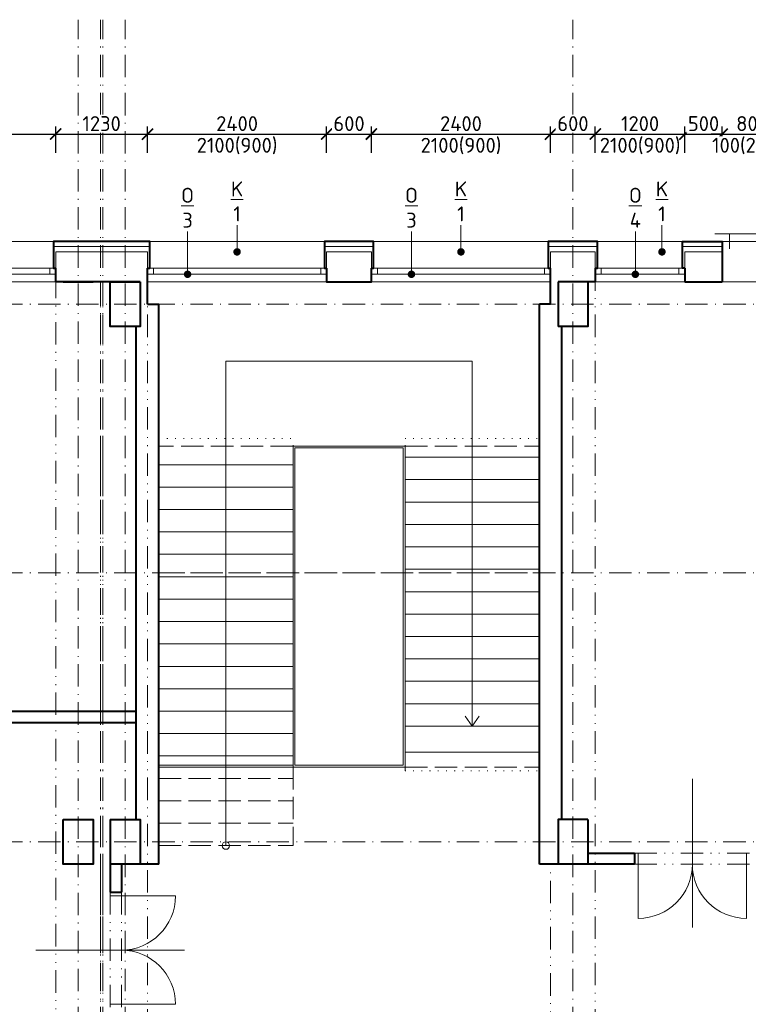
# Model space of a CAD drawing. Header units: metres. Extents: x -115250 to 1551995, y -140807 to 374743.
# Tile 136 of 205: x 83864 to 93627, y 150506 to 163691. Entities that reach past the tile are written whole.
import ezdxf
from ezdxf import colors
from ezdxf.entities.mleader import LeaderData, LeaderLine
from ezdxf.math import Vec2, Vec3

# ---------------------------------------------------------------- set-up
doc = ezdxf.new("R2010")
doc.units = ezdxf.units.M
doc.header["$LTSCALE"] = 100
doc.header["$PDMODE"] = 3
doc.header["$PDSIZE"] = 150
for name, pattern in [('0101aČÁRKOVANÁ', [4, 3, -1]), ('0102aČERCHOVANÁ', [5.1, 3, -1, 0.1, -1]), ('0103aDVOJČERCHOVANÁ', [6.2, 3, -1, 0.1, -1, 0.1, -1]), ('0104aTEČKOVANÁ', [1.1, 0.1, -1])]:
    doc.linetypes.add(name, pattern=pattern)
doc.layers.get('Defpoints').update_dxf_attribs({"lineweight": 9})
for name, color, linetype, lineweight in [('010-izolace EPS', 12, '0109IZOLACEEPS', 9), ('010-kota', 3, 'Continuous', 9), ('010-okno', 10, 'Continuous', 15), ('010-okno bublina', 12, 'Continuous', 9), ('010-tenka', 10, 'Continuous', 15), ('010-tlusta', 10, 'Continuous', 40), ('012-klempirske popis', 16, 'Continuous', 9), ('910-dvere', 7, 'Continuous', 15), ('910-osa', 8, '0102aČERCHOVANÁ', 9), ('910-tenka', 4, 'Continuous', 15), ('910-tenka nad', 4, '0103aDVOJČERCHOVANÁ', 15), ('910-tenka pod', 4, '0101aČÁRKOVANÁ', 15), ('910-tlusta', 6, 'Continuous', 40)]:
    doc.layers.add(name, color=color, linetype=linetype, lineweight=lineweight)
doc.styles.add('ISOCPEUR', font='isocpeur.ttf')
doc.linetypes.add('0109IZOLACEEPS', pattern='A,1e-05,[2,atsunami.shx,S=0.4871,R=0,X=0,Y=0],-0.9742,[2,atsunami.shx,S=0.4871,R=180,X=0,Y=0],-1e-05', length=0.97422)
doc.dimstyles.new('TSUNAMI_100', dxfattribs={"dimscale": 100, "dimtxt": 2, "dimasz": 1.5, "dimexe": 1, "dimexo": 2, "dimgap": 0.4, "dimtad": 1, "dimdec": 0, "dimrnd": 5, "dimzin": 0, "dimtxsty": 'ISOCPEUR', "dimblk1": 'ARCHTICK', "dimblk2": 'ARCHTICK', "dimsah": 1, "dimcen": 0.09, "dimdle": 1, "dimclrd": 256, "dimclre": 256, "dimclrt": 256, "dimadec": 0, "dimazin": 0, "dimtfac": 1, "dimtdec": 0, "dimtix": 1, "dimtmove": 1, "dimatfit": 3, "dimfxlon": 1, "dimtfill": 1, "dimtolj": 1, "dimtzin": 0, "dimarcsym": 0})

# ---------------------------------------------------------------- blocks, each defined once
blk = doc.blocks.new('_ARCHTICK')
at = {"color": 0, "linetype": 'ByBlock', "const_width": 0.15}
blk.add_lwpolyline([(-0.5, -0.5), (0.5, 0.5)], dxfattribs=at)
blk = doc.blocks.new('*D640')
at = {"layer": '010-kota', "lineweight": -2, "transparency": 16777216}
for p, q in [((81947, 161909), (81947, 162259)), ((84347, 161909), (84347, 162259)), ((81847, 162159), (84447, 162159))]:
    blk.add_line(p, q, dxfattribs=at)
at = {"layer": 'Defpoints', "color": 0, "transparency": 16777216}
for p in [(84347, 162159), (81947, 160431), (84347, 160431)]:
    blk.add_point(p, dxfattribs=at)
at = {"layer": '010-kota', "lineweight": -2, "transparency": 16777216, "xscale": 150, "yscale": 150, "zscale": 150, "rotation": 180}
blk.add_blockref('_ARCHTICK', (81947, 162159), dxfattribs=at)
at = {"layer": '010-kota', "lineweight": -2, "transparency": 16777216, "xscale": 150, "yscale": 150, "zscale": 150}
blk.add_blockref('_ARCHTICK', (84347, 162159), dxfattribs=at)
at = {"layer": '010-kota', "transparency": 16777216, "insert": (83147, 162299), "char_height": 200, "attachment_point": 5, "style": 'ISOCPEUR', "bg_fill": 3, "box_fill_scale": 1.1, "bg_fill_color": 256, "bg_fill_true_color": 13158600, "bg_fill_transparency": 0}
blk.add_mtext('\\A1;2400', dxfattribs=at)
at = {"layer": '010-kota', "transparency": 16777216, "insert": (83147, 161999), "char_height": 200, "attachment_point": 5, "style": 'ISOCPEUR', "bg_fill": 3, "box_fill_scale": 1.1, "bg_fill_color": 256, "bg_fill_true_color": 13158600, "bg_fill_transparency": 0}
blk.add_mtext('\\A1;2100(900)', dxfattribs=at)
blk = doc.blocks.new('*D642')
at = {"layer": '010-kota', "lineweight": -2, "transparency": 16777216}
for p, q in [((85577, 161909), (85577, 162259)), ((87977, 161909), (87977, 162259)), ((85477, 162159), (88077, 162159))]:
    blk.add_line(p, q, dxfattribs=at)
at = {"layer": 'Defpoints', "color": 0, "transparency": 16777216}
for p in [(87977, 162159), (85577, 160381), (87977, 160381)]:
    blk.add_point(p, dxfattribs=at)
at = {"layer": '010-kota', "lineweight": -2, "transparency": 16777216, "xscale": 150, "yscale": 150, "zscale": 150, "rotation": 180}
blk.add_blockref('_ARCHTICK', (85577, 162159), dxfattribs=at)
at = {"layer": '010-kota', "lineweight": -2, "transparency": 16777216, "xscale": 150, "yscale": 150, "zscale": 150}
blk.add_blockref('_ARCHTICK', (87977, 162159), dxfattribs=at)
at = {"layer": '010-kota', "transparency": 16777216, "insert": (86777, 162299), "char_height": 200, "attachment_point": 5, "style": 'ISOCPEUR', "bg_fill": 3, "box_fill_scale": 1.1, "bg_fill_color": 256, "bg_fill_true_color": 13158600, "bg_fill_transparency": 0}
blk.add_mtext('\\A1;2400', dxfattribs=at)
at = {"layer": '010-kota', "transparency": 16777216, "insert": (86777, 161999), "char_height": 200, "attachment_point": 5, "style": 'ISOCPEUR', "bg_fill": 3, "box_fill_scale": 1.1, "bg_fill_color": 256, "bg_fill_true_color": 13158600, "bg_fill_transparency": 0}
blk.add_mtext('\\A1;2100(900)', dxfattribs=at)
blk = doc.blocks.new('*D643')
at = {"layer": '010-kota', "lineweight": -2, "transparency": 16777216}
for p, q in [((88577, 161909), (88577, 162259)), ((90977, 161909), (90977, 162259)), ((88477, 162159), (91077, 162159))]:
    blk.add_line(p, q, dxfattribs=at)
at = {"layer": 'Defpoints', "color": 0, "transparency": 16777216}
for p in [(90977, 162159), (88577, 160381), (90977, 160381)]:
    blk.add_point(p, dxfattribs=at)
at = {"layer": '010-kota', "lineweight": -2, "transparency": 16777216, "xscale": 150, "yscale": 150, "zscale": 150, "rotation": 180}
blk.add_blockref('_ARCHTICK', (88577, 162159), dxfattribs=at)
at = {"layer": '010-kota', "lineweight": -2, "transparency": 16777216, "xscale": 150, "yscale": 150, "zscale": 150}
blk.add_blockref('_ARCHTICK', (90977, 162159), dxfattribs=at)
at = {"layer": '010-kota', "transparency": 16777216, "insert": (89777, 162299), "char_height": 200, "attachment_point": 5, "style": 'ISOCPEUR', "bg_fill": 3, "box_fill_scale": 1.1, "bg_fill_color": 256, "bg_fill_true_color": 13158600, "bg_fill_transparency": 0}
blk.add_mtext('\\A1;2400', dxfattribs=at)
at = {"layer": '010-kota', "transparency": 16777216, "insert": (89777, 161999), "char_height": 200, "attachment_point": 5, "style": 'ISOCPEUR', "bg_fill": 3, "box_fill_scale": 1.1, "bg_fill_color": 256, "bg_fill_true_color": 13158600, "bg_fill_transparency": 0}
blk.add_mtext('\\A1;2100(900)', dxfattribs=at)
blk = doc.blocks.new('*D644')
at = {"layer": '010-kota', "lineweight": -2, "transparency": 16777216}
for p, q in [((87977, 161909), (87977, 162259)), ((88577, 161909), (88577, 162259)), ((87877, 162159), (88677, 162159))]:
    blk.add_line(p, q, dxfattribs=at)
at = {"layer": 'Defpoints', "color": 0, "transparency": 16777216}
for p in [(87977, 160381), (88577, 160381)]:
    blk.add_point(p, dxfattribs=at)
at = {"layer": '010-kota', "lineweight": -2, "transparency": 16777216, "xscale": 150, "yscale": 150, "zscale": 150, "rotation": 180}
blk.add_blockref('_ARCHTICK', (87977, 162159), dxfattribs=at)
at = {"layer": '010-kota', "lineweight": -2, "transparency": 16777216, "xscale": 150, "yscale": 150, "zscale": 150}
blk.add_blockref('_ARCHTICK', (88577, 162159), dxfattribs=at)
at = {"layer": '010-kota', "transparency": 16777216, "insert": (88277, 162299), "char_height": 200, "attachment_point": 5, "style": 'ISOCPEUR', "bg_fill": 3, "box_fill_scale": 1.1, "bg_fill_color": 256, "bg_fill_true_color": 13158600, "bg_fill_transparency": 0}
blk.add_mtext('\\A1;600', dxfattribs=at)
at = {"layer": 'Defpoints', "color": 0, "transparency": 16777216}
blk.add_point((88577, 162159), dxfattribs=at)
blk = doc.blocks.new('*D655')
at = {"layer": '010-kota', "lineweight": -2, "transparency": 16777216}
for p, q in [((91577, 161909), (91577, 162259)), ((92777, 161909), (92777, 162259)), ((91477, 162159), (92877, 162159))]:
    blk.add_line(p, q, dxfattribs=at)
at = {"layer": 'Defpoints', "color": 0, "transparency": 16777216}
for p in [(91577, 160381), (92777, 160381)]:
    blk.add_point(p, dxfattribs=at)
at = {"layer": '010-kota', "lineweight": -2, "transparency": 16777216, "xscale": 150, "yscale": 150, "zscale": 150, "rotation": 180}
blk.add_blockref('_ARCHTICK', (91577, 162159), dxfattribs=at)
at = {"layer": '010-kota', "lineweight": -2, "transparency": 16777216, "xscale": 150, "yscale": 150, "zscale": 150}
blk.add_blockref('_ARCHTICK', (92777, 162159), dxfattribs=at)
at = {"layer": '010-kota', "transparency": 16777216, "insert": (92177, 162299), "char_height": 200, "attachment_point": 5, "style": 'ISOCPEUR', "bg_fill": 3, "box_fill_scale": 1.1, "bg_fill_color": 256, "bg_fill_true_color": 13158600, "bg_fill_transparency": 0}
blk.add_mtext('\\A1;1200', dxfattribs=at)
at = {"layer": '010-kota', "transparency": 16777216, "insert": (92177, 161999), "char_height": 200, "attachment_point": 5, "style": 'ISOCPEUR', "bg_fill": 3, "box_fill_scale": 1.1, "bg_fill_color": 256, "bg_fill_true_color": 13158600, "bg_fill_transparency": 0}
blk.add_mtext('\\A1;2100(900)', dxfattribs=at)
at = {"layer": 'Defpoints', "color": 0, "transparency": 16777216}
blk.add_point((92777, 162159), dxfattribs=at)
blk = doc.blocks.new('*D656')
at = {"layer": '010-kota', "lineweight": -2, "transparency": 16777216}
for p, q in [((90977, 161909), (90977, 162259)), ((91577, 161909), (91577, 162259)), ((90877, 162159), (91677, 162159))]:
    blk.add_line(p, q, dxfattribs=at)
at = {"layer": 'Defpoints', "color": 0, "transparency": 16777216}
for p in [(90977, 160381), (91577, 160381)]:
    blk.add_point(p, dxfattribs=at)
at = {"layer": '010-kota', "lineweight": -2, "transparency": 16777216, "xscale": 150, "yscale": 150, "zscale": 150, "rotation": 180}
blk.add_blockref('_ARCHTICK', (90977, 162159), dxfattribs=at)
at = {"layer": '010-kota', "lineweight": -2, "transparency": 16777216, "xscale": 150, "yscale": 150, "zscale": 150}
blk.add_blockref('_ARCHTICK', (91577, 162159), dxfattribs=at)
at = {"layer": '010-kota', "transparency": 16777216, "insert": (91277, 162299), "char_height": 200, "attachment_point": 5, "style": 'ISOCPEUR', "bg_fill": 3, "box_fill_scale": 1.1, "bg_fill_color": 256, "bg_fill_true_color": 13158600, "bg_fill_transparency": 0}
blk.add_mtext('\\A1;600', dxfattribs=at)
at = {"layer": 'Defpoints', "color": 0, "transparency": 16777216}
blk.add_point((91577, 162159), dxfattribs=at)
blk = doc.blocks.new('*D657')
at = {"layer": '010-kota', "lineweight": -2, "transparency": 16777216}
for p, q in [((92777, 161909), (92777, 162259)), ((93277, 161909), (93277, 162259)), ((92677, 162159), (93377, 162159))]:
    blk.add_line(p, q, dxfattribs=at)
at = {"layer": 'Defpoints', "color": 0, "transparency": 16777216}
for p in [(92777, 160381), (93277, 160381)]:
    blk.add_point(p, dxfattribs=at)
at = {"layer": '010-kota', "lineweight": -2, "transparency": 16777216, "xscale": 150, "yscale": 150, "zscale": 150, "rotation": 180}
blk.add_blockref('_ARCHTICK', (92777, 162159), dxfattribs=at)
at = {"layer": '010-kota', "lineweight": -2, "transparency": 16777216, "xscale": 150, "yscale": 150, "zscale": 150}
blk.add_blockref('_ARCHTICK', (93277, 162159), dxfattribs=at)
at = {"layer": '010-kota', "transparency": 16777216, "insert": (93027, 162299), "char_height": 200, "attachment_point": 5, "style": 'ISOCPEUR', "bg_fill": 3, "box_fill_scale": 1.1, "bg_fill_color": 256, "bg_fill_true_color": 13158600, "bg_fill_transparency": 0}
blk.add_mtext('\\A1;500', dxfattribs=at)
at = {"layer": 'Defpoints', "color": 0, "transparency": 16777216}
blk.add_point((93277, 162159), dxfattribs=at)
blk = doc.blocks.new('*D658')
at = {"layer": '010-kota', "lineweight": -2, "transparency": 16777216}
for p, q in [((93277, 161909), (93277, 162259)), ((94077, 161909), (94077, 162259)), ((93277, 162159), (93127, 162159)), ((93277, 162159), (94077, 162159)), ((94077, 162159), (94227, 162159))]:
    blk.add_line(p, q, dxfattribs=at)
at = {"layer": 'Defpoints', "color": 0, "transparency": 16777216}
for p in [(93277, 160381), (94077, 160381)]:
    blk.add_point(p, dxfattribs=at)
at = {"layer": '010-kota', "lineweight": -2, "transparency": 16777216, "xscale": 150, "yscale": 150, "zscale": 150}
blk.add_blockref('_ARCHTICK', (93277, 162159), dxfattribs=at)
at = {"layer": '010-kota', "lineweight": -2, "transparency": 16777216, "xscale": 150, "yscale": 150, "zscale": 150, "rotation": 180}
blk.add_blockref('_ARCHTICK', (94077, 162159), dxfattribs=at)
at = {"layer": '010-kota', "transparency": 16777216, "insert": (93677, 162299), "char_height": 200, "attachment_point": 5, "style": 'ISOCPEUR', "bg_fill": 3, "box_fill_scale": 1.1, "bg_fill_color": 256, "bg_fill_true_color": 13158600, "bg_fill_transparency": 0}
blk.add_mtext('\\A1;800', dxfattribs=at)
at = {"layer": '010-kota', "transparency": 16777216, "insert": (93677, 161999), "char_height": 200, "attachment_point": 5, "style": 'ISOCPEUR', "bg_fill": 3, "box_fill_scale": 1.1, "bg_fill_color": 256, "bg_fill_true_color": 13158600, "bg_fill_transparency": 0}
blk.add_mtext('\\A1;100(2000)', dxfattribs=at)
at = {"layer": 'Defpoints', "color": 0, "transparency": 16777216}
blk.add_point((94077, 162159), dxfattribs=at)
blk = doc.blocks.new('*D660')
at = {"layer": '010-kota', "lineweight": -2, "transparency": 16777216}
for p, q in [((84347, 161909), (84347, 162259)), ((85577, 161909), (85577, 162259)), ((84247, 162159), (85677, 162159))]:
    blk.add_line(p, q, dxfattribs=at)
at = {"layer": 'Defpoints', "color": 0, "transparency": 16777216}
for p in [(85577, 162159), (85577, 160606), (84347, 160581)]:
    blk.add_point(p, dxfattribs=at)
at = {"layer": '010-kota', "lineweight": -2, "transparency": 16777216, "xscale": 150, "yscale": 150, "zscale": 150, "rotation": 180}
blk.add_blockref('_ARCHTICK', (84347, 162159), dxfattribs=at)
at = {"layer": '010-kota', "lineweight": -2, "transparency": 16777216, "xscale": 150, "yscale": 150, "zscale": 150}
blk.add_blockref('_ARCHTICK', (85577, 162159), dxfattribs=at)
at = {"layer": '010-kota', "transparency": 16777216, "insert": (84962, 162299), "char_height": 200, "attachment_point": 5, "style": 'ISOCPEUR', "bg_fill": 3, "box_fill_scale": 1.1, "bg_fill_color": 256, "bg_fill_true_color": 13158600, "bg_fill_transparency": 0}
blk.add_mtext('\\A1;1230', dxfattribs=at)
blk = doc.blocks.new('_Dot')
at = {"color": 0, "linetype": 'ByBlock', "lineweight": -2}
blk.add_line((-0.5, 0), (-1, 0), dxfattribs=at)
at = {"color": 0, "linetype": 'ByBlock', "const_width": 0.5}
blk.add_lwpolyline([(-0.25, 0, 1), (0.25, 0, 1)], format="xyb", close=True, dxfattribs=at)

msp = doc.modelspace()

# ---------------------------------------------------------------- linework, layer by layer
at = {"layer": '010-okno'}
for p, q in [((81947, 160361.2), (84347, 160361.2)), ((84267, 160361.2), (84267, 160281.2)), ((81947, 160281.2), (84347, 160281.2)), ((85577, 160281.2), (87977, 160281.2)), ((88576.7, 160281.2), (90976.7, 160281.2)), ((91576.7, 160281.2), (92776.7, 160281.2))]:
    msp.add_line(p, q, dxfattribs=at)
at = {"layer": '910-dvere'}
for p, q in [((92877, 153527), (92877, 151535.5)), ((92152, 152531.2), (92152, 151656.2)), ((93602, 152531.2), (93602, 151656.2)), ((85077, 151956.2), (85952, 151956.2)), ((84081.3, 151231.2), (86072.7, 151231.2)), ((85077, 150506.2), (85952, 150506.2))]:
    msp.add_line(p, q, dxfattribs=at)
for centre, start, end in [((92152, 152381.2), 270, 0), ((93602, 152381.2), 180, 270), ((85227, 151956.2), 270, 0), ((85227, 150506.2), 0, 90)]:
    msp.add_arc(centre, 725, start, end, dxfattribs=at)
at = {"layer": '910-osa'}
for p, q in [((84647, 142009.5), (84647, 163690.5)), ((84947, 142009.5), (84947, 163690.5)), ((84977, 142009.5), (84977, 163690.5)), ((85277, 142009.5), (85277, 163690.5)), ((91277, 142009.5), (91277, 163690.5)), ((40251.5, 159881.2), (114312.1, 159881.2)), ((40251.5, 156281.2), (114312.1, 156281.2)), ((85777, 156281.2), (90977, 156281.2)), ((40251.5, 152681.2), (114312.1, 152681.2))]:
    msp.add_line(p, q, dxfattribs=at)
at = {"layer": '910-tenka'}
for p, q in [((84447, 160181.2), (81747, 160181.2)), ((90977, 160181.2), (85577.3, 160181.2)), ((92777, 160181.2), (91577, 160181.2)), ((94077, 160181.2), (93277, 160181.2)), ((89927, 159117.1), (86627, 159117.1)), ((86627, 152631.2), (86627, 159117.1)), ((89927, 154231.2), (89927, 159117.1)), ((87527, 153683.3), (87527, 157981.2)), ((87527, 157981.2), (89027, 157981.2)), ((89027, 153631.2), (89027, 157981.2)), ((89027, 157831.2), (90827, 157831.2)), ((85727, 157731.2), (87527, 157731.2)), ((85727, 157431.2), (87527, 157431.2)), ((89027, 157531.2), (90827, 157531.2)), ((89027, 157231.2), (90827, 157231.2)), ((85727, 157131.2), (87527, 157131.2)), ((89027, 156931.2), (90827, 156931.2)), ((85727, 156831.2), (87527, 156831.2)), ((85727, 156531.2), (87527, 156531.2)), ((89027, 156631.2), (90827, 156631.2)), ((89027, 156331.2), (90827, 156331.2)), ((85727, 156231.2), (87527, 156231.2)), ((89027, 156031.2), (90827, 156031.2)), ((85727, 155931.2), (87527, 155931.2)), ((89027, 155731.2), (90827, 155731.2)), ((85727, 155631.2), (87527, 155631.2)), ((85727, 155331.2), (87527, 155331.2)), ((89027, 155431.2), (90827, 155431.2)), ((89027, 155131.2), (90827, 155131.2)), ((85727, 155031.2), (87527, 155031.2)), ((89027, 154831.2), (90827, 154831.2)), ((85727, 154731.2), (87527, 154731.2)), ((89027, 154531.2), (90827, 154531.2)), ((85727, 154431.2), (87527, 154431.2)), ((89927, 154231.2), (89833.6, 154366.2)), ((89927, 154231.2), (90020.4, 154366.2)), ((89027, 154231.2), (90827, 154231.2)), ((85727, 154131.2), (87527, 154131.2)), ((89027, 153881.2), (90827, 153881.2)), ((85727, 153831.2), (87527, 153831.2)), ((87527, 153708.3), (85727, 153708.3)), ((85727, 153683.3), (89027, 153683.3))]:
    msp.add_line(p, q, dxfattribs=at)
at = {"layer": '910-tenka', "linetype": '0104aTEČKOVANÁ'}
for p, q in [((85727, 158081.2), (87527, 158081.2)), ((87527, 157981.2), (87527, 158081.2)), ((89027, 158081.2), (90827, 158081.2)), ((89027, 157981.2), (89027, 158081.2)), ((89027, 153631.2), (90827, 153631.2))]:
    msp.add_line(p, q, dxfattribs=at)
at = {"layer": '910-tenka'}
msp.add_lwpolyline([(87552, 153708.3), (89002, 153708.3), (89002, 157956.2), (87552, 157956.2)], close=True, dxfattribs=at)
msp.add_circle((86627, 152631.2), 50, dxfattribs=at)
at = {"layer": '910-tenka nad', "linetype": '0103aDVOJČERCHOVANÁ'}
for p, q in [((84347, 145081.2), (84347, 160181.2)), ((84947, 145181.2), (84947, 160181.2)), ((84977, 145181.2), (84977, 160181.2)), ((85577, 145181.2), (85577, 160181.2)), ((91577, 145181.2), (91577, 160181.2)), ((92102, 152531.2), (93652, 152531.2)), ((90977, 149381.2), (90977, 152381.2)), ((92102, 152381.2), (93652, 152381.2)), ((85077, 152006.2), (85077, 150456.2)), ((85227, 152006.2), (85227, 150456.2))]:
    msp.add_line(p, q, dxfattribs=at)
at = {"layer": '910-tenka pod'}
for p, q in [((87527, 157981.2), (85727, 157981.2)), ((89027, 157981.2), (90827, 157981.2)), ((87527, 153683.3), (87527, 152631.2)), ((89027, 153683.3), (90827, 153683.3)), ((85727, 153531.2), (87527, 153531.2)), ((85727, 153231.2), (87527, 153231.2)), ((85727, 152931.2), (87527, 152931.2)), ((85727, 152631.2), (87527, 152631.2))]:
    msp.add_line(p, q, dxfattribs=at)
at = {"layer": '910-tlusta'}
for p, q in [((93277, 160581.2), (93277, 160181.2)), ((84347.3, 160181.2), (84347.3, 160361.2)), ((85577.3, 159881.2), (85577.3, 160361.2)), ((90977, 159881.2), (90977, 160361.2)), ((91577, 160361.2), (91577, 160181.2)), ((92777, 160361.2), (92777, 160181.2)), ((85477, 160181.2), (84347.3, 160181.2)), ((91577, 160181.2), (91077, 160181.2)), ((92777, 160181.2), (93277, 160181.2)), ((85577.3, 159881.2), (85727, 159881.2)), ((85727, 152381.2), (85727, 159881.2)), ((90977, 159881.2), (90827, 159881.2)), ((90827, 152381.2), (90827, 159881.2)), ((85427, 152981.2), (85427, 159581.2)), ((91127, 152981.2), (91127, 159581.2)), ((83647, 154431.2), (85427, 154431.2)), ((83647, 154281.2), (85427, 154281.2)), ((85077, 152981.2), (85077, 152006.2)), ((91477, 152531.2), (92102, 152531.2)), ((92102, 152531.2), (92102, 152381.2)), ((85727, 152381.2), (85077, 152381.2)), ((85227, 152381.2), (85227, 152006.2)), ((92102, 152381.2), (90827, 152381.2)), ((85077, 152006.2), (85227, 152006.2))]:
    msp.add_line(p, q, dxfattribs=at)
for points in [[(87977, 160361.2), (87977, 160181.2), (88577, 160181.2), (88577, 160361.2)], [(84447, 160181.2), (84847, 160181.2)], [(91077, 160181.2), (91077, 159581.2)], [(91477, 160181.2), (91477, 159581.2), (91077, 159581.2)], [(85077, 152981.2), (85477, 152981.2), (85477, 152381.2)], [(91477, 152981.2), (91077, 152981.2), (91077, 152381.2)], [(91477, 152981.2), (91477, 152381.2)]]:
    msp.add_lwpolyline(points, dxfattribs=at)
for points in [[(85477, 160181.2), (85477, 159581.2), (85077, 159581.2), (85077, 160181.2)], [(84447, 152981.2), (84847, 152981.2), (84847, 152381.2), (84447, 152381.2)]]:
    msp.add_lwpolyline(points, close=True, dxfattribs=at)

# ---------------------------------------------------------------- dimensions: what is measured, and where the dimension line sits
at = {"layer": '010-kota'}
dim = msp.add_linear_dim(base=(84347.3, 162159.3), p1=(81947.3, 160431.2), p2=(84347.3, 160431.2), text='<>\\X2100(900)', dimstyle='TSUNAMI_100', dxfattribs=at)
dim.commit()
dim.dimension.update_dxf_attribs({"geometry": '*D640', "text_midpoint": (83147.3, 162159.3)})

# ---------------------------------------------------------------- next in the draw order: dimensions: what is measured, and where the dimension line sits
for base, p1, p2, picture, middle in [((87977, 162159.3), (85577, 160381.2), (87977, 160381.2), '*D642', (86777, 162159.3)), ((90977, 162159.3), (88577, 160381.2), (90977, 160381.2), '*D643', (89777, 162159.3)), ((92777, 162159.3), (91577, 160381.2), (92777, 160381.2), '*D655', (92177, 162159.3))]:
    dim = msp.add_linear_dim(base=base, p1=p1, p2=p2, text='<>\\X2100(900)', dimstyle='TSUNAMI_100', dxfattribs=at)
    dim.commit()
    dim.dimension.update_dxf_attribs({"geometry": picture, "text_midpoint": middle})

# ---------------------------------------------------------------- next in the draw order: linework, layer by layer
at = {"layer": '010-okno'}
msp.add_line((85657, 160361.2), (85657, 160281.2), dxfattribs=at)

# ---------------------------------------------------------------- next in the draw order: dimensions: what is measured, and where the dimension line sits
at = {"layer": '010-kota'}
for base, p1, p2, picture, middle in [((85577.3, 162159.3), (84347.3, 160581.2), (85577.3, 160606.2), '*D660', (84962.3, 162299.3)), ((88577, 162159.3), (87977, 160381.2), (88577, 160381.2), '*D644', (88277, 162299.3)), ((91577, 162159.3), (90977, 160381.2), (91577, 160381.2), '*D656', (91277, 162299.3)), ((93277, 162159.3), (92777, 160381.2), (93277, 160381.2), '*D657', (93027, 162299.3))]:
    dim = msp.add_linear_dim(base=base, p1=p1, p2=p2, dimstyle='TSUNAMI_100', dxfattribs=at)
    dim.commit()
    dim.dimension.update_dxf_attribs({"geometry": picture, "text_midpoint": middle})

# ---------------------------------------------------------------- next in the draw order: leaders
at = {"layer": '010-okno bublina'}
ml = msp.add_multileader_mtext('Standard', dxfattribs=at)
ml.set_content('{\\LO\\P}3', color=256, style='ISOCPEUR')
ml.set_leader_properties(color=256, linetype='ByLayer', lineweight=-1)
ml.set_arrow_properties(name='DOT')
ml.build(insert=Vec2(0, 0))
ml.multileader.update_dxf_attribs({"has_text_frame": 1, "text_attachment_direction": 1, "text_left_attachment_type": 2, "text_right_attachment_type": 2, "dogleg_length": 0.0018, "arrow_head_size": 100, "scale": 200})
ctx = ml.context
ctx.base_point, ctx.scale, ctx.char_height, ctx.arrow_head_size, ctx.landing_gap_size, ctx.plane_origin = Vec3(86113.7, 160856.1), 200, 200, 100, 50, Vec3(88547.1, 159881.4)
ctx.left_attachment, ctx.right_attachment, ctx.text_align_type = 2, 2, 1
notes = []
notes.append((ctx, [(0, (1, 1, 0), (86113.7, 160856.1), (1, 0), 0, [(0, [(86113.7, 160281.2)], 0, [])])]))
ctx.mtext.insert, ctx.mtext.alignment, ctx.mtext.flow_direction = Vec3(86113.7, 161439.4), 2, 5
ml = msp.add_multileader_mtext('Standard', dxfattribs=at)
ml.set_content('{\\LO\\P}3', color=256, style='ISOCPEUR')
ml.set_leader_properties(color=256, linetype='ByLayer', lineweight=-1)
ml.set_arrow_properties(name='DOT')
ml.build(insert=Vec2(0, 0))
ml.multileader.update_dxf_attribs({"has_text_frame": 1, "text_attachment_direction": 1, "text_left_attachment_type": 2, "text_right_attachment_type": 2, "dogleg_length": 0.0018, "arrow_head_size": 100, "scale": 200})
ctx = ml.context
ctx.base_point, ctx.scale, ctx.char_height, ctx.arrow_head_size, ctx.landing_gap_size, ctx.plane_origin = Vec3(89113.4, 160856.1), 200, 200, 100, 50, Vec3(91546.8, 159881.4)
ctx.left_attachment, ctx.right_attachment, ctx.text_align_type = 2, 2, 1
notes.append((ctx, [(0, (1, 1, 0), (89113.4, 160856.1), (1, 0), 0, [(0, [(89113.4, 160281.2)], 0, [])])]))
ctx.mtext.insert, ctx.mtext.alignment, ctx.mtext.flow_direction = Vec3(89113.4, 161439.4), 2, 5
ml = msp.add_multileader_mtext('Standard', dxfattribs=at)
ml.set_content('{\\LO\\P}4', color=256, style='ISOCPEUR')
ml.set_leader_properties(color=256, linetype='ByLayer', lineweight=-1)
ml.set_arrow_properties(name='DOT')
ml.build(insert=Vec2(0, 0))
ml.multileader.update_dxf_attribs({"has_text_frame": 1, "text_attachment_direction": 1, "text_left_attachment_type": 2, "text_right_attachment_type": 2, "dogleg_length": 0.0018, "arrow_head_size": 100, "scale": 200})
ctx = ml.context
ctx.base_point, ctx.scale, ctx.char_height, ctx.arrow_head_size, ctx.landing_gap_size, ctx.plane_origin = Vec3(92113.4, 160856.1), 200, 200, 100, 50, Vec3(94546.8, 159881.4)
ctx.left_attachment, ctx.right_attachment, ctx.text_align_type = 2, 2, 1
notes.append((ctx, [(0, (1, 1, 0), (92113.4, 160856.1), (1, 0), 0, [(0, [(92113.4, 160281.2)], 0, [])])]))
ctx.mtext.insert, ctx.mtext.alignment, ctx.mtext.flow_direction = Vec3(92113.4, 161439.4), 2, 5
at = {"layer": '012-klempirske popis'}
ml = msp.add_multileader_mtext('Standard', dxfattribs=at)
ml.set_content('{\\LK\\P}1', color=256, style='ISOCPEUR')
ml.set_leader_properties(color=256, linetype='ByLayer', lineweight=-1)
ml.set_arrow_properties(name='DOT')
ml.build(insert=Vec2(0, 0))
ml.multileader.update_dxf_attribs({"has_text_frame": 1, "text_attachment_direction": 1, "text_left_attachment_type": 2, "text_right_attachment_type": 2, "dogleg_length": 0.0018, "arrow_head_size": 100, "scale": 200})
ctx = ml.context
ctx.base_point, ctx.scale, ctx.char_height, ctx.arrow_head_size, ctx.landing_gap_size, ctx.plane_origin = Vec3(86777, 160940.5), 200, 200, 100, 50, Vec3(89210.5, 159781.4)
ctx.left_attachment, ctx.right_attachment, ctx.text_align_type = 2, 2, 1
notes.append((ctx, [(0, (1, 1, 0), (86777, 160940.5), (1, 0), 0, [(0, [(86777, 160581.2)], 0, [])])]))
ctx.mtext.insert, ctx.mtext.alignment, ctx.mtext.flow_direction = Vec3(86777, 161523.9), 2, 5
ml = msp.add_multileader_mtext('Standard', dxfattribs=at)
ml.set_content('{\\LK\\P}1', color=256, style='ISOCPEUR')
ml.set_leader_properties(color=256, linetype='ByLayer', lineweight=-1)
ml.set_arrow_properties(name='DOT')
ml.build(insert=Vec2(0, 0))
ml.multileader.update_dxf_attribs({"has_text_frame": 1, "text_attachment_direction": 1, "text_left_attachment_type": 2, "text_right_attachment_type": 2, "dogleg_length": 0.0018, "arrow_head_size": 100, "scale": 200})
ctx = ml.context
ctx.base_point, ctx.scale, ctx.char_height, ctx.arrow_head_size, ctx.landing_gap_size, ctx.plane_origin = Vec3(89776.7, 160940.5), 200, 200, 100, 50, Vec3(92210.2, 159781.4)
ctx.left_attachment, ctx.right_attachment, ctx.text_align_type = 2, 2, 1
notes.append((ctx, [(0, (1, 1, 0), (89776.7, 160940.5), (1, 0), 0, [(0, [(89776.7, 160581.2)], 0, [])])]))
ctx.mtext.insert, ctx.mtext.alignment, ctx.mtext.flow_direction = Vec3(89776.7, 161523.9), 2, 5
ml = msp.add_multileader_mtext('Standard', dxfattribs=at)
ml.set_content('{\\LK\\P}1', color=256, style='ISOCPEUR')
ml.set_leader_properties(color=256, linetype='ByLayer', lineweight=-1)
ml.set_arrow_properties(name='DOT')
ml.build(insert=Vec2(0, 0))
ml.multileader.update_dxf_attribs({"has_text_frame": 1, "text_attachment_direction": 1, "text_left_attachment_type": 2, "text_right_attachment_type": 2, "dogleg_length": 0.0018, "arrow_head_size": 100, "scale": 200})
ctx = ml.context
ctx.base_point, ctx.scale, ctx.char_height, ctx.arrow_head_size, ctx.landing_gap_size, ctx.plane_origin = Vec3(92470, 160940.5), 200, 200, 100, 50, Vec3(94903.5, 159781.4)
ctx.left_attachment, ctx.right_attachment, ctx.text_align_type = 2, 2, 1
notes.append((ctx, [(0, (1, 1, 0), (92470, 160940.5), (1, 0), 0, [(0, [(92470, 160581.2)], 0, [])])]))
ctx.mtext.insert, ctx.mtext.alignment, ctx.mtext.flow_direction = Vec3(92470, 161523.9), 2, 5
for ctx, leaders in notes:
    for number, flags, end, landing, length, lines in leaders:
        leader = LeaderData()
        leader.index, (leader.has_last_leader_line, leader.has_dogleg_vector, leader.attachment_direction) = number, flags
        leader.last_leader_point, leader.dogleg_vector, leader.dogleg_length = Vec3(end), Vec3(landing), length
        for number, points, colour, breaks in lines:
            line = LeaderLine()
            line.index, line.vertices, line.color, line.breaks = number, Vec3.list(points), colors.encode_raw_color(colour), breaks
            leader.lines.append(line)
        ctx.leaders.append(leader)

# ---------------------------------------------------------------- next in the draw order: linework, layer by layer
at = {"layer": '010-izolace EPS', "ltscale": 1.4}
for p, q in [((84317.3, 160651.2), (85607.3, 160651.2)), ((87947, 160651.2), (88607, 160651.2)), ((90947, 160651.2), (91607, 160651.2))]:
    msp.add_line(p, q, dxfattribs=at)
at = {"layer": '010-okno'}
for p, q in [((85577, 160361.2), (87977, 160361.2)), ((87897, 160361.2), (87897, 160281.2)), ((88576.7, 160361.2), (90976.7, 160361.2)), ((88656.7, 160361.2), (88656.7, 160281.2)), ((90896.7, 160361.2), (90896.7, 160281.2)), ((91577, 160361.2), (92776.7, 160361.2)), ((91656.7, 160361.2), (91656.7, 160281.2)), ((92696.7, 160361.2), (92696.7, 160281.2))]:
    msp.add_line(p, q, dxfattribs=at)
at = {"layer": '010-tenka'}
for p, q in [((81977.3, 160721.2), (84317.3, 160721.2)), ((85607.3, 160721.2), (87947, 160721.2)), ((88607, 160721.2), (90947, 160721.2)), ((91607, 160721.2), (92746.7, 160721.2))]:
    msp.add_line(p, q, dxfattribs=at)
at = {"layer": '010-tlusta'}
for points in [[(85577.3, 160361.2), (85607.3, 160361.2), (85607.3, 160581.2), (85607.3, 160721.2), (84977.3, 160721.2), (84317.3, 160721.2), (84317.3, 160361.2), (84347.3, 160361.2)], [(88577, 160361.2), (88607, 160361.2), (88607, 160581.2), (88607, 160721.2), (87977, 160721.2), (87947, 160721.2), (87947, 160361.2), (87977, 160361.2)], [(91577, 160361.2), (91607, 160361.2), (91607, 160581.2), (91607, 160721.2), (90977, 160721.2), (90947, 160721.2), (90947, 160361.2), (90977, 160361.2)]]:
    msp.add_lwpolyline(points, dxfattribs=at)
at = {"layer": '910-tenka'}
for p, q in [((84347.3, 160361.2), (84347.3, 160581.2)), ((84347.3, 160581.2), (85577, 160581.2)), ((85577, 160581.2), (85577, 160361.2)), ((87977, 160361.2), (87977, 160581.2)), ((87977, 160581.2), (88577, 160581.2)), ((88577, 160581.2), (88577, 160361.2)), ((90977, 160361.2), (90977, 160581.2)), ((90977, 160581.2), (91577, 160581.2)), ((91577, 160581.2), (91577, 160361.2)), ((92776.7, 160361.2), (92776.7, 160581.2))]:
    msp.add_line(p, q, dxfattribs=at)

# ---------------------------------------------------------------- next in the draw order: dimensions: what is measured, and where the dimension line sits
at = {"layer": '010-kota'}
dim = msp.add_linear_dim(base=(94077, 162159.3), p1=(93277, 160381.2), p2=(94077, 160381.2), text='<>\\X100(2000)', dimstyle='TSUNAMI_100', dxfattribs=at)
dim.commit()
dim.dimension.update_dxf_attribs({"geometry": '*D658', "text_midpoint": (93677, 162159.3)})

# ---------------------------------------------------------------- next in the draw order: linework, layer by layer
at = {"layer": '010-izolace EPS', "ltscale": 1.4}
msp.add_line((92746.7, 160651.2), (93277, 160651.2), dxfattribs=at)
at = {"layer": '010-tenka'}
for p, q in [((93177, 160821.2), (94177, 160821.2)), ((93377, 160821.2), (93377, 160621.2)), ((93277, 160721.2), (94077, 160721.2))]:
    msp.add_line(p, q, dxfattribs=at)
at = {"layer": '010-tlusta'}
msp.add_lwpolyline([(92777, 160361.2), (92746.7, 160361.2), (92746.7, 160581.2), (92746.7, 160721.2), (93277, 160721.2), (93277, 160581.2)], dxfattribs=at)
at = {"layer": '910-tenka'}
msp.add_line((92776.7, 160581.2), (93277, 160581.2), dxfattribs=at)

doc.saveas('drawing.dxf')
